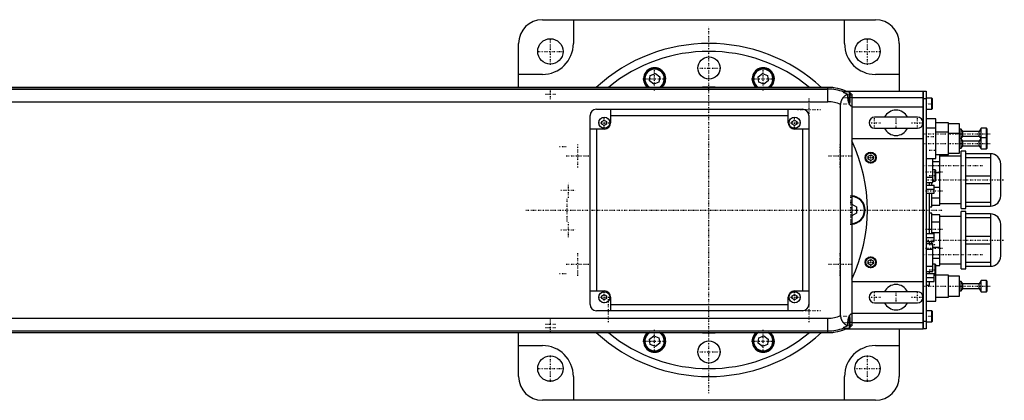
# Model space of a CAD drawing. Extents: x -1056 to 186, y -120 to 120.
# Tile 5 of 5: x -435 to 186, y -120 to 120. Entities that reach past the tile are written whole.
import ezdxf

# ---------------------------------------------------------------- set-up
doc = ezdxf.new("R2010")
doc.units = 0
doc.linetypes.add('CENTER', pattern=[1.5, 0.45, -0.5, 0.05, -0.5])
doc.layers.add('CENTER', color=7, linetype='CENTER')
doc.layers.add('VIS', color=7, linetype='CONTINUOUS')

msp = doc.modelspace()

# ---------------------------------------------------------------- linework, layer by layer
at = {"layer": 'CENTER'}
for p, q in [((0, -115.5), (0, 115.5)), ((-100, 91.6), (-100, 108.4)), ((100, 91.6), (100, 108.4)), ((-108.4, 100), (-91.6, 100)), ((91.6, 100), (108.4, 100)), ((-34.25, 75.34), (-34.25, 90.04)), ((-7.35, 89.5), (7.35, 89.5)), ((34.25, 75.34), (34.25, 90.04)), ((-41.6, 82.69), (-26.9, 82.69)), ((26.9, 82.69), (41.6, 82.69)), ((-100, 69.85), (-100, 76.15)), ((-103.15, 73), (-96.85, 73)), ((63.29, 55.94), (63.29, 70.64)), ((84.8, 71), (89.2, 71)), ((55.94, 63.29), (70.64, 63.29)), ((84.8, 67), (89.2, 67)), ((136.8, 67), (141.2, 67)), ((-66, 51.32), (-66, 58.67)), ((54, 51.32), (54, 58.67)), ((104.5, 51.32), (104.5, 58.67)), ((118, 51.15), (118, 58.85)), ((131.5, 51.32), (131.5, 58.67)), ((-69.67, 55), (-62.33, 55)), ((50.33, 55), (57.67, 55)), ((100.83, 55), (108.17, 55)), ((127.82, 55), (135.18, 55)), ((0, -47.25), (0, 47.25)), ((135.07, 48), (177.43, 48)), ((136.75, 46.45), (142.25, 46.45)), ((-94.2, 40), (-89.8, 40)), ((-82.69, 26.9), (-82.69, 41.6)), ((82.69, 26.9), (82.69, 41.6)), ((135.07, 42), (177.43, 42)), ((138.8, 37.67), (143.2, 37.67)), ((-90.04, 34.25), (-75.34, 34.25)), ((75.34, 34.25), (90.04, 34.25)), ((98.33, 33), (105.67, 33)), ((102, 29.32), (102, 36.67)), ((135.3, 28), (172.7, 28)), ((136.5, 24), (147.5, 24)), ((136.75, 19), (186.25, 19)), ((138.8, 21.75), (143.2, 21.75)), ((-93.32, 12.5), (-83.88, 12.5)), ((-88.6, 7.77), (-88.6, 17.23)), ((136.75, 13.15), (142.25, 13.15)), ((-89.5, -7.35), (-89.5, 7.35)), ((89.5, -9.45), (89.5, 9.45)), ((136.5, 12), (147.5, 12)), ((-115.5, 0), (147.5, 0)), ((-47.25, 0), (47.25, 0)), ((-88.6, -17.23), (-88.6, -7.77)), ((136.5, -12), (147.5, -12)), ((-93.32, -12.5), (-83.88, -12.5)), ((136.75, -17.4), (142.25, -17.4)), ((136.5, -24), (147.5, -24)), ((136.75, -19), (186.25, -19)), ((138.8, -21.75), (143.2, -21.75)), ((-82.69, -41.6), (-82.69, -26.9)), ((82.69, -41.6), (82.69, -26.9)), ((102, -36.67), (102, -29.32)), ((135.3, -28), (172.7, -28)), ((-90.04, -34.25), (-75.34, -34.25)), ((75.34, -34.25), (90.04, -34.25)), ((98.33, -33), (105.67, -33)), ((-94.2, -40), (-89.8, -40)), ((136.75, -42.5), (142.25, -42.5)), ((138.8, -37.67), (143.2, -37.67)), ((135.07, -48), (177.43, -48)), ((-69.67, -55), (-62.33, -55)), ((-66, -58.68), (-66, -51.33)), ((50.33, -55), (57.67, -55)), ((54, -58.68), (54, -51.33)), ((100.83, -55), (108.17, -55)), ((104.5, -58.68), (104.5, -51.33)), ((118, -58.85), (118, -51.15)), ((127.82, -55), (135.18, -55)), ((131.5, -58.68), (131.5, -51.33)), ((-63.29, -70.64), (-63.29, -55.94)), ((63.29, -70.64), (63.29, -55.94)), ((-70.64, -63.29), (-55.94, -63.29)), ((55.94, -63.29), (70.64, -63.29)), ((84.8, -67), (89.2, -67)), ((136.8, -67), (141.2, -67)), ((-103.15, -72), (-96.85, -72)), ((-103.15, -74), (-96.85, -74)), ((-100, -77.15), (-100, -68.85)), ((84.8, -71), (89.2, -71)), ((-34.25, -90.04), (-34.25, -75.34)), ((34.25, -90.04), (34.25, -75.34)), ((-41.6, -82.69), (-26.9, -82.69)), ((26.9, -82.69), (41.6, -82.69)), ((-100, -108.4), (-100, -91.6)), ((-7.35, -89.5), (7.35, -89.5)), ((100, -108.4), (100, -91.6)), ((-108.4, -100), (-91.6, -100)), ((91.6, -100), (108.4, -100))]:
    msp.add_line(p, q, dxfattribs=at)
at = {"layer": 'VIS'}
for p, q in [((-105, 120), (105, 120)), ((-85.5, 120), (-85.5, 105)), ((85.5, 105), (85.5, 120)), ((-120, 77.32), (-120, 105)), ((120, 105), (120, 75)), ((-105, 85.5), (-120, 85.5)), ((-37.45, 81.36), (-37, 84.8)), ((-34.7, 79.25), (-37.45, 81.36)), ((-37, 84.8), (-33.8, 86.12)), ((-33.8, 86.12), (-31.05, 84.01)), ((-31.05, 84.01), (-31.5, 80.58)), ((31.05, 84.01), (33.8, 86.12)), ((31.5, 80.58), (31.05, 84.01)), ((33.8, 86.12), (37, 84.8)), ((37.45, 81.36), (34.7, 79.25)), ((37, 84.8), (37.45, 81.36)), ((120, 85.5), (105, 85.5)), ((75, 77.32), (-540.79, 77.32)), ((-540.6, 77.28), (75, 77.28)), ((-536.5, 76.29), (75, 76.29)), ((-31.5, 80.58), (-34.7, 79.25)), ((34.7, 79.25), (31.5, 80.58)), ((75, 68.3), (75, 77.32)), ((85, 73.97), (85, 74.75)), ((86.23, 75), (135, 75)), ((135, -75), (135, 75)), ((135, 74.95), (135.05, 74.95)), ((135.05, 75), (137, 75)), ((135.05, 75), (135.05, -75)), ((137, 75), (137, -75)), ((-517.3, 68.3), (75, 68.3)), ((88.6, 74.5), (85, 74.5)), ((87.65, 71), (87.65, 72.74)), ((89, 74.1), (88.6, 74.5)), ((88.6, 67.5), (88.6, 74.5)), ((89, 67.9), (89, 74.1)), ((90, 71), (89, 71)), ((90, 73.02), (90, -73.02)), ((90, 71), (135, 71)), ((135, 69.95), (135.05, 69.95)), ((137, 70), (135.05, 70)), ((140.6, 70.5), (137, 70.5)), ((141, 70.1), (140.6, 70.5)), ((140.6, 63.5), (140.6, 70.5)), ((141, 63.9), (141, 70.1)), ((-71, 63.5), (59, 63.5)), ((-62, 63.5), (-62, 55)), ((50, 55), (50, 63.5)), ((83, -66.56), (83, 66.56)), ((88.31, 67.5), (88.6, 67.5)), ((88.6, 67.5), (89, 67.9)), ((90, 65), (135, 65)), ((137, 63.5), (140.6, 63.5)), ((140.6, 63.5), (141, 63.9)), ((-75, -59.5), (-75, 59.5)), ((-67.5, 55.87), (-66, 56.73)), ((-66, 56.73), (-64.5, 55.87)), ((-62, 59.5), (50, 59.5)), ((52.5, 55.87), (54, 56.73)), ((54, 56.73), (55.5, 55.87)), ((63, 59.5), (63, -59.5)), ((131.5, 58.5), (104.5, 58.5)), ((143, 57.5), (137, 57.5)), ((143, 32.5), (143, 57.5)), ((-66, 51), (-75, 51)), ((-71, 51), (-71, -51)), ((-67.5, 54.13), (-67.5, 55.87)), ((-66, 53.27), (-67.5, 54.13)), ((-64.5, 54.13), (-66, 53.27)), ((-64.5, 55.87), (-64.5, 54.13)), ((52.5, 54.13), (52.5, 55.87)), ((54, 53.27), (52.5, 54.13)), ((55.5, 54.13), (54, 53.27)), ((63, 51), (54, 51)), ((55.5, 55.87), (55.5, 54.13)), ((59, 51), (59, -51)), ((104.5, 51.5), (131.5, 51.5)), ((143, 51.5), (137, 51.5)), ((151, 55), (143, 55)), ((151, 35), (151, 55)), ((158, 54.25), (151, 54.25)), ((158, 35.75), (158, 54.25)), ((159.1, 51), (158, 51)), ((160, 49.5), (159.1, 51)), ((159.1, 39), (159.1, 51)), ((171.7, 51.5), (170.5, 49.5)), ((175, 51.5), (171.7, 51.5)), ((171.7, 38.5), (171.7, 51.5)), ((175.5, 51), (175, 51.5)), ((175, 38.5), (175, 51.5)), ((175.5, 39), (175.5, 51)), ((90, 45), (135, 45)), ((151, 49), (143, 49)), ((158, 48.25), (151, 48.25)), ((159.1, 45), (158, 45)), ((159.1, 45), (160, 46.5)), ((160, 43.5), (159.1, 45)), ((170.5, 49.5), (160, 49.5)), ((160, 46.5), (160, 49.5)), ((160, 46.5), (170.5, 46.5)), ((170.5, 43.5), (160, 43.5)), ((160, 40.5), (160, 43.5)), ((170.5, 46.5), (170.5, 49.5)), ((170.5, 46.5), (171.4, 45)), ((171.7, 45.5), (170.5, 43.5)), ((170.5, 40.5), (170.5, 43.5)), ((175, 45.5), (171.7, 45.5)), ((175.5, 45), (175, 45.5)), ((158, 39), (159.1, 39)), ((159.1, 39), (160, 40.5)), ((160, 40.5), (170.5, 40.5)), ((170.5, 40.5), (171.7, 38.5)), ((171.7, 38.5), (175, 38.5)), ((175, 38.5), (175.5, 39)), ((100.5, 33.87), (102, 34.73)), ((100.5, 32.13), (100.5, 33.87)), ((102, 31.27), (100.5, 32.13)), ((102, 34.73), (103.5, 33.87)), ((103.5, 32.13), (102, 31.27)), ((103.5, 33.87), (103.5, 32.13)), ((137, 32.5), (143, 32.5)), ((141.1, 17.26), (141.1, 32.5)), ((143, 35), (151, 35)), ((145.5, 3), (145.5, 35)), ((159, 34), (145.5, 34)), ((151, 35.75), (158, 35.75)), ((162, 37), (159, 37)), ((159, 1), (159, 37)), ((162, 1), (162, 37)), ((177.5, 35.5), (162, 35.5)), ((162, 33.2), (177.5, 33.2)), ((177.5, 35.5), (177.5, 2.5)), ((141.1, 30.49), (145.5, 30.49)), ((142.6, 25.25), (141.1, 25.25)), ((143, 24.85), (142.6, 25.25)), ((142.6, 18.25), (142.6, 25.25)), ((143, 18.65), (143, 24.85)), ((184, 9), (184, 29)), ((137, 20.66), (141.1, 20.66)), ((142.6, 18.25), (143, 18.65)), ((145.5, 23.51), (143, 23.51)), ((177.5, 21.3), (162, 21.3)), ((137, 17.26), (141.1, 17.26)), ((137, 15.65), (142, 15.65)), ((137, 13.15), (142, 13.15)), ((139, 15.67), (139, 17.27)), ((140.5, 15.65), (140.5, 17.26)), ((141.1, 18.25), (142.6, 18.25)), ((142, 10.65), (142, 15.65)), ((142, 14.49), (145.5, 14.49)), ((162, 16.7), (177.5, 16.7)), ((137, 10.65), (142, 10.65)), ((139, -14.91), (139, 10.66)), ((140.5, 2), (140.5, 10.65)), ((145.5, 7.51), (140.5, 7.51)), ((90, 3.75), (93, 2.02)), ((93, 2.02), (93, -2.02)), ((139, 2), (140.5, 2)), ((140.5, 3), (145.5, 3)), ((145.5, 4), (159, 4)), ((159, 1), (162, 1)), ((177.5, 4.8), (162, 4.8)), ((162, 2.5), (177.5, 2.5)), ((93, -2.02), (90, -3.75)), ((140.5, -2), (139, -2)), ((140.5, -14.9), (140.5, -2)), ((145.5, -3), (140.5, -3)), ((145.5, -35), (145.5, -3)), ((159, -4), (145.5, -4)), ((162, -1), (159, -1)), ((159, -37), (159, -1)), ((162, -37), (162, -1)), ((177.5, -2.5), (162, -2.5)), ((162, -4.8), (177.5, -4.8)), ((177.5, -2.5), (177.5, -35.5)), ((140.5, -7.51), (145.5, -7.51)), ((184, -29), (184, -9)), ((137, -14.9), (142, -14.9)), ((137, -17.4), (142, -17.4)), ((145.5, -14.49), (140.5, -14.49)), ((142, -19.9), (142, -14.9)), ((177.5, -16.7), (162, -16.7)), ((137, -19.9), (142, -19.9)), ((141.1, -21.26), (137, -21.26)), ((137, -24.66), (141.1, -24.66)), ((139, -21.28), (139, -19.9)), ((140.5, -21.26), (140.5, -19.9)), ((141.1, -38.74), (141.1, -21.26)), ((141.1, -23.51), (145.5, -23.51)), ((162, -21.3), (177.5, -21.3)), ((145.5, -30.49), (141.1, -30.49)), ((100.5, -32.13), (102, -31.27)), ((100.5, -33.87), (100.5, -32.13)), ((102, -34.73), (100.5, -33.87)), ((102, -31.27), (103.5, -32.13)), ((103.5, -33.87), (102, -34.73)), ((103.5, -32.13), (103.5, -33.87)), ((137, -35.34), (141.1, -35.34)), ((142.6, -34.17), (141.1, -34.17)), ((143, -34.57), (142.6, -34.17)), ((142.6, -41.17), (142.6, -34.17)), ((143, -57.5), (143, -34.57)), ((143, -35), (145.5, -35)), ((145.5, -34), (159, -34)), ((159, -37), (162, -37)), ((177.5, -33.2), (162, -33.2)), ((162, -35.5), (177.5, -35.5)), ((137, -38.74), (141.1, -38.74)), ((137, -40), (142, -40)), ((137, -42.5), (142, -42.5)), ((139, -40.03), (139, -38.78)), ((142, -45), (142, -40)), ((142, -41.17), (142.6, -41.17)), ((142.6, -41.17), (143, -40.77)), ((151, -41), (143, -41)), ((151, -55), (151, -41)), ((158, -41.75), (151, -41.75)), ((158, -54.25), (158, -41.75)), ((90, -45), (135, -45)), ((137, -45), (142, -45)), ((137, -47.5), (139, -47.5)), ((139, -47.5), (139, -45.04)), ((159.1, -45), (158, -45)), ((160, -46.5), (159.1, -45)), ((159.1, -51), (159.1, -45)), ((159.1, -51), (160, -49.5)), ((170.5, -46.5), (160, -46.5)), ((160, -49.5), (160, -46.5)), ((160, -49.5), (170.5, -49.5)), ((171.7, -44.5), (170.5, -46.5)), ((170.5, -49.5), (170.5, -46.5)), ((170.5, -49.5), (171.7, -51.5)), ((175, -44.5), (171.7, -44.5)), ((171.7, -51.5), (171.7, -44.5)), ((175.5, -45), (175, -44.5)), ((175, -51.5), (175, -44.5)), ((175.5, -51), (175.5, -45)), ((-75, -51), (-66, -51)), ((-67.5, -54.13), (-66, -53.27)), ((-67.5, -55.87), (-67.5, -54.13)), ((-66, -56.73), (-67.5, -55.87)), ((-66, -53.27), (-64.5, -54.13)), ((-64.5, -55.87), (-66, -56.73)), ((-64.5, -54.13), (-64.5, -55.87)), ((-62, -55), (-62, -63.5)), ((50, -63.5), (50, -55)), ((52.5, -54.13), (54, -53.27)), ((52.5, -55.87), (52.5, -54.13)), ((54, -56.73), (52.5, -55.87)), ((54, -51), (63, -51)), ((54, -53.27), (55.5, -54.13)), ((55.5, -55.87), (54, -56.73)), ((55.5, -54.13), (55.5, -55.87)), ((131.5, -51.5), (104.5, -51.5)), ((143, -55), (151, -55)), ((151, -54.25), (158, -54.25)), ((158, -51), (159.1, -51)), ((171.7, -51.5), (175, -51.5)), ((175, -51.5), (175.5, -51)), ((-62, -59.5), (50, -59.5)), ((104.5, -58.5), (131.5, -58.5)), ((137, -57.5), (143, -57.5)), ((59, -63.5), (-71, -63.5)), ((88.6, -67.5), (88.31, -67.5)), ((89, -67.9), (88.6, -67.5)), ((88.6, -74.5), (88.6, -67.5)), ((89, -74.1), (89, -67.9)), ((90, -65), (135, -65)), ((140.6, -63.5), (137, -63.5)), ((141, -63.9), (140.6, -63.5)), ((140.6, -70.5), (140.6, -63.5)), ((141, -70.1), (141, -63.9)), ((-517.3, -68.3), (75, -68.3)), ((75, -77.32), (75, -68.3)), ((85, -74.75), (85, -73.97)), ((85, -74.5), (88.6, -74.5)), ((87.65, -72.74), (87.65, -71)), ((88.6, -74.5), (89, -74.1)), ((90, -71), (89, -71)), ((90, -71), (135, -71)), ((135, -69.95), (135.05, -69.95)), ((135.05, -70), (137, -70)), ((137, -70.5), (140.6, -70.5)), ((140.6, -70.5), (141, -70.1)), ((-540.79, -77.32), (75, -77.32)), ((-540.6, -77.28), (75, -77.28)), ((-536.5, -76.29), (75, -76.29)), ((-120, -105), (-120, -77.32)), ((-37.45, -81.36), (-34.7, -79.25)), ((-34.7, -79.25), (-31.5, -80.58)), ((-31.5, -80.58), (-31.05, -84.01)), ((31.05, -84.01), (31.5, -80.58)), ((31.5, -80.58), (34.7, -79.25)), ((34.7, -79.25), (37.45, -81.36)), ((86.23, -75), (135, -75)), ((120, -75), (120, -105)), ((135, -74.95), (135.05, -74.95)), ((137, -75), (135.05, -75)), ((-120, -85.5), (-105, -85.5)), ((-37, -84.8), (-37.45, -81.36)), ((-33.8, -86.12), (-37, -84.8)), ((-31.05, -84.01), (-33.8, -86.12)), ((33.8, -86.12), (31.05, -84.01)), ((37, -84.8), (33.8, -86.12)), ((37.45, -81.36), (37, -84.8)), ((105, -85.5), (120, -85.5)), ((-85.5, -105), (-85.5, -120)), ((85.5, -120), (85.5, -105)), ((105, -120), (-105, -120))]:
    msp.add_line(p, q, dxfattribs=at)
for points in [[(87.65, 72.74, 0), (87.62, 72.74, 0), (87.57, 72.73, 0), (87.52, 72.72, 0), (87.49, 72.72, 0), (87.46, 72.71, 0), (87.41, 72.7, 0), (87.35, 72.69, 0), (87.3, 72.68, 0), (87.24, 72.66, 0), (87.19, 72.65, 0), (87.16, 72.64, 0), (87.13, 72.63, 0), (87.07, 72.61, 0), (87.02, 72.6, 0), (86.96, 72.58, 0), (86.9, 72.56, 0), (86.85, 72.54, 0), (86.82, 72.52, 0), (86.79, 72.51, 0), (86.73, 72.49, 0), (86.67, 72.46, 0), (86.64, 72.45, 0), (86.62, 72.44, 0), (86.56, 72.41, 0), (86.5, 72.39, 0), (86.47, 72.37, 0), (86.44, 72.36, 0), (86.38, 72.33, 0), (86.33, 72.3, 0), (86.27, 72.27, 0), (86.21, 72.23, 0), (86.15, 72.2, 0), (86.12, 72.18, 0), (86.1, 72.17, 0), (86.04, 72.13, 0), (85.98, 72.1, 0), (85.92, 72.06, 0), (85.87, 72.02, 0), (85.81, 71.98, 0), (85.78, 71.96, 0), (85.75, 71.94, 0), (85.69, 71.9, 0), (85.64, 71.86, 0), (85.58, 71.82, 0), (85.52, 71.78, 0), (85.47, 71.73, 0), (85.44, 71.71, 0), (85.41, 71.69, 0), (85.36, 71.64, 0), (85.3, 71.6, 0), (85.25, 71.55, 0), (85.19, 71.5, 0), (85.14, 71.45, 0), (85.11, 71.43, 0), (85.08, 71.4, 0), (85.03, 71.35, 0), (84.97, 71.3, 0), (84.92, 71.25, 0), (84.87, 71.19, 0), (84.81, 71.14, 0), (84.79, 71.11, 0), (84.76, 71.08, 0), (84.71, 71.03, 0), (84.66, 70.97, 0), (84.63, 70.94, 0), (84.6, 70.91, 0), (84.55, 70.85, 0), (84.5, 70.79, 0), (84.48, 70.76, 0), (84.45, 70.73, 0), (84.4, 70.67, 0), (84.35, 70.6, 0), (84.3, 70.54, 0), (84.25, 70.47, 0), (84.2, 70.41, 0), (84.18, 70.37, 0), (84.16, 70.34, 0), (84.11, 70.27, 0), (84.06, 70.2, 0), (84.02, 70.13, 0), (83.97, 70.06, 0), (83.93, 69.99, 0), (83.9, 69.95, 0), (83.88, 69.91, 0), (83.84, 69.84, 0), (83.8, 69.76, 0), (83.75, 69.69, 0), (83.71, 69.61, 0), (83.67, 69.53, 0), (83.66, 69.5, 0), (83.64, 69.46, 0), (83.6, 69.38, 0), (83.56, 69.3, 0), (83.53, 69.22, 0), (83.49, 69.13, 0), (83.46, 69.05, 0), (83.44, 69.01, 0), (83.43, 68.97, 0), (83.39, 68.89, 0), (83.36, 68.8, 0), (83.34, 68.72, 0), (83.31, 68.63, 0), (83.28, 68.54, 0), (83.27, 68.5, 0), (83.25, 68.46, 0), (83.23, 68.37, 0), (83.21, 68.28, 0), (83.2, 68.23, 0), (83.18, 68.19, 0), (83.16, 68.1, 0), (83.14, 68.01, 0), (83.13, 67.96, 0), (83.13, 67.91, 0), (83.11, 67.82, 0), (83.09, 67.73, 0), (83.08, 67.64, 0), (83.06, 67.55, 0), (83.05, 67.45, 0), (83.05, 67.41, 0), (83.04, 67.36, 0), (83.03, 67.27, 0), (83.02, 67.17, 0), (83.02, 67.08, 0), (83.01, 66.99, 0), (83.01, 66.89, 0), (83.01, 66.85, 0), (83, 66.8, 0), (83, 66.7, 0), (83, 66.61, 0), (83, 66.56, 0)], [(89.8, 65.5, 0), (89.79, 65.5, 0), (89.77, 65.5, 0), (89.75, 65.5, 0), (89.74, 65.5, 0), (89.73, 65.51, 0), (89.71, 65.51, 0), (89.7, 65.52, 0), (89.68, 65.52, 0), (89.66, 65.53, 0), (89.63, 65.54, 0), (89.62, 65.55, 0), (89.61, 65.55, 0), (89.59, 65.56, 0), (89.57, 65.57, 0), (89.55, 65.59, 0), (89.53, 65.6, 0), (89.5, 65.62, 0), (89.49, 65.63, 0), (89.48, 65.64, 0), (89.46, 65.65, 0), (89.43, 65.67, 0), (89.42, 65.68, 0), (89.41, 65.69, 0), (89.39, 65.72, 0), (89.36, 65.74, 0), (89.35, 65.75, 0), (89.34, 65.76, 0), (89.31, 65.79, 0), (89.29, 65.81, 0), (89.26, 65.84, 0), (89.24, 65.87, 0), (89.21, 65.9, 0), (89.2, 65.92, 0), (89.18, 65.93, 0), (89.16, 65.96, 0), (89.13, 66, 0), (89.11, 66.03, 0), (89.08, 66.06, 0), (89.05, 66.1, 0), (89.04, 66.12, 0), (89.03, 66.14, 0), (89, 66.17, 0), (88.97, 66.21, 0), (88.95, 66.25, 0), (88.92, 66.29, 0), (88.89, 66.34, 0), (88.88, 66.36, 0), (88.87, 66.38, 0), (88.84, 66.42, 0), (88.81, 66.47, 0), (88.79, 66.51, 0), (88.76, 66.56, 0), (88.73, 66.6, 0), (88.72, 66.63, 0), (88.71, 66.65, 0), (88.68, 66.7, 0), (88.66, 66.75, 0), (88.63, 66.8, 0), (88.6, 66.85, 0), (88.58, 66.9, 0), (88.57, 66.93, 0), (88.55, 66.95, 0), (88.53, 67, 0), (88.5, 67.06, 0), (88.49, 67.08, 0), (88.48, 67.11, 0), (88.45, 67.16, 0), (88.43, 67.22, 0), (88.42, 67.25, 0), (88.41, 67.28, 0), (88.38, 67.33, 0), (88.36, 67.39, 0), (88.33, 67.45, 0), (88.31, 67.51, 0), (88.28, 67.57, 0), (88.27, 67.6, 0), (88.26, 67.63, 0), (88.24, 67.69, 0), (88.21, 67.76, 0), (88.19, 67.82, 0), (88.17, 67.89, 0), (88.15, 67.95, 0), (88.13, 67.99, 0), (88.12, 68.02, 0), (88.1, 68.09, 0), (88.08, 68.16, 0), (88.06, 68.23, 0), (88.04, 68.3, 0), (88.02, 68.37, 0), (88.01, 68.41, 0), (88, 68.44, 0), (87.98, 68.52, 0), (87.96, 68.59, 0), (87.94, 68.66, 0), (87.92, 68.74, 0), (87.9, 68.81, 0), (87.89, 68.85, 0), (87.88, 68.89, 0), (87.87, 68.96, 0), (87.85, 69.04, 0), (87.84, 69.12, 0), (87.82, 69.2, 0), (87.81, 69.27, 0), (87.8, 69.31, 0), (87.79, 69.35, 0), (87.78, 69.43, 0), (87.77, 69.51, 0), (87.76, 69.55, 0), (87.75, 69.59, 0), (87.74, 69.67, 0), (87.73, 69.75, 0), (87.73, 69.79, 0), (87.72, 69.83, 0), (87.71, 69.91, 0), (87.7, 69.99, 0), (87.69, 70.07, 0), (87.69, 70.15, 0), (87.68, 70.24, 0), (87.68, 70.28, 0), (87.67, 70.32, 0), (87.67, 70.4, 0), (87.66, 70.48, 0), (87.66, 70.56, 0), (87.66, 70.64, 0), (87.65, 70.72, 0), (87.65, 70.76, 0), (87.65, 70.8, 0), (87.65, 70.88, 0), (87.65, 70.96, 0), (87.65, 71, 0)], [(90, 65.59, 0), (89.97, 65.56, 0), (89.9, 65.52, 0), (89.84, 65.5, 0), (89.8, 65.5, 0)], [(83, -66.56, 0), (83, -66.61, 0), (83, -66.7, 0), (83, -66.8, 0), (83.01, -66.84, 0), (83.01, -66.89, 0), (83.01, -66.98, 0), (83.02, -67.08, 0), (83.02, -67.17, 0), (83.03, -67.26, 0), (83.04, -67.35, 0), (83.05, -67.4, 0), (83.05, -67.45, 0), (83.06, -67.54, 0), (83.08, -67.63, 0), (83.09, -67.72, 0), (83.11, -67.82, 0), (83.12, -67.91, 0), (83.13, -67.95, 0), (83.14, -68, 0), (83.16, -68.09, 0), (83.18, -68.18, 0), (83.19, -68.23, 0), (83.2, -68.27, 0), (83.23, -68.36, 0), (83.25, -68.45, 0), (83.27, -68.49, 0), (83.28, -68.53, 0), (83.3, -68.62, 0), (83.33, -68.71, 0), (83.36, -68.79, 0), (83.39, -68.88, 0), (83.42, -68.96, 0), (83.44, -69, 0), (83.46, -69.04, 0), (83.49, -69.13, 0), (83.52, -69.21, 0), (83.56, -69.29, 0), (83.6, -69.37, 0), (83.63, -69.45, 0), (83.65, -69.49, 0), (83.67, -69.53, 0), (83.71, -69.6, 0), (83.75, -69.68, 0), (83.79, -69.76, 0), (83.83, -69.83, 0), (83.88, -69.91, 0), (83.9, -69.94, 0), (83.92, -69.98, 0), (83.96, -70.05, 0), (84.01, -70.12, 0), (84.06, -70.19, 0), (84.1, -70.26, 0), (84.15, -70.33, 0), (84.17, -70.37, 0), (84.2, -70.4, 0), (84.25, -70.47, 0), (84.29, -70.53, 0), (84.34, -70.6, 0), (84.39, -70.66, 0), (84.44, -70.72, 0), (84.47, -70.75, 0), (84.49, -70.78, 0), (84.54, -70.84, 0), (84.6, -70.9, 0), (84.62, -70.93, 0), (84.65, -70.96, 0), (84.7, -71.02, 0), (84.75, -71.08, 0), (84.78, -71.1, 0), (84.81, -71.13, 0), (84.86, -71.19, 0), (84.91, -71.24, 0), (84.97, -71.29, 0), (85.02, -71.34, 0), (85.07, -71.4, 0), (85.1, -71.42, 0), (85.13, -71.45, 0), (85.18, -71.5, 0), (85.24, -71.54, 0), (85.29, -71.59, 0), (85.35, -71.64, 0), (85.41, -71.68, 0), (85.43, -71.71, 0), (85.46, -71.73, 0), (85.52, -71.77, 0), (85.58, -71.82, 0), (85.63, -71.86, 0), (85.69, -71.9, 0), (85.75, -71.94, 0), (85.78, -71.96, 0), (85.81, -71.98, 0), (85.86, -72.02, 0), (85.92, -72.06, 0), (85.98, -72.1, 0), (86.04, -72.13, 0), (86.1, -72.17, 0), (86.13, -72.18, 0), (86.15, -72.2, 0), (86.21, -72.24, 0), (86.27, -72.27, 0), (86.33, -72.3, 0), (86.39, -72.33, 0), (86.45, -72.36, 0), (86.48, -72.37, 0), (86.51, -72.39, 0), (86.56, -72.42, 0), (86.62, -72.44, 0), (86.65, -72.46, 0), (86.68, -72.47, 0), (86.74, -72.49, 0), (86.8, -72.52, 0), (86.83, -72.53, 0), (86.85, -72.54, 0), (86.91, -72.56, 0), (86.97, -72.58, 0), (87.02, -72.6, 0), (87.08, -72.62, 0), (87.14, -72.63, 0), (87.16, -72.64, 0), (87.19, -72.65, 0), (87.25, -72.66, 0), (87.3, -72.68, 0), (87.49, -72.72, 0), (87.65, -72.74, 0)], [(87.65, -71, 0), (87.65, -70.96, 0), (87.65, -70.88, 0), (87.65, -70.8, 0), (87.65, -70.76, 0), (87.65, -70.72, 0), (87.66, -70.64, 0), (87.66, -70.56, 0), (87.66, -70.48, 0), (87.67, -70.4, 0), (87.67, -70.32, 0), (87.68, -70.28, 0), (87.68, -70.24, 0), (87.69, -70.15, 0), (87.69, -70.07, 0), (87.7, -69.99, 0), (87.71, -69.91, 0), (87.72, -69.83, 0), (87.73, -69.79, 0), (87.73, -69.75, 0), (87.74, -69.67, 0), (87.75, -69.59, 0), (87.76, -69.55, 0), (87.77, -69.51, 0), (87.78, -69.43, 0), (87.79, -69.35, 0), (87.8, -69.31, 0), (87.81, -69.27, 0), (87.82, -69.2, 0), (87.84, -69.12, 0), (87.85, -69.04, 0), (87.87, -68.96, 0), (87.88, -68.89, 0), (87.89, -68.85, 0), (87.9, -68.81, 0), (87.92, -68.74, 0), (87.94, -68.66, 0), (87.96, -68.59, 0), (87.98, -68.52, 0), (88, -68.44, 0), (88.01, -68.41, 0), (88.02, -68.37, 0), (88.04, -68.3, 0), (88.06, -68.23, 0), (88.08, -68.16, 0), (88.1, -68.09, 0), (88.12, -68.02, 0), (88.13, -67.99, 0), (88.15, -67.95, 0), (88.17, -67.89, 0), (88.19, -67.82, 0), (88.21, -67.76, 0), (88.24, -67.69, 0), (88.26, -67.63, 0), (88.27, -67.6, 0), (88.28, -67.57, 0), (88.31, -67.51, 0), (88.33, -67.45, 0), (88.36, -67.39, 0), (88.38, -67.33, 0), (88.41, -67.28, 0), (88.42, -67.25, 0), (88.43, -67.22, 0), (88.45, -67.16, 0), (88.48, -67.11, 0), (88.49, -67.08, 0), (88.5, -67.06, 0), (88.53, -67, 0), (88.55, -66.95, 0), (88.57, -66.93, 0), (88.58, -66.9, 0), (88.6, -66.85, 0), (88.63, -66.8, 0), (88.66, -66.75, 0), (88.68, -66.7, 0), (88.71, -66.65, 0), (88.72, -66.63, 0), (88.73, -66.6, 0), (88.76, -66.56, 0), (88.79, -66.51, 0), (88.81, -66.47, 0), (88.84, -66.42, 0), (88.87, -66.38, 0), (88.88, -66.36, 0), (88.89, -66.34, 0), (88.92, -66.29, 0), (88.95, -66.25, 0), (88.97, -66.21, 0), (89, -66.17, 0), (89.03, -66.14, 0), (89.04, -66.12, 0), (89.05, -66.1, 0), (89.08, -66.06, 0), (89.11, -66.03, 0), (89.13, -66, 0), (89.16, -65.96, 0), (89.18, -65.93, 0), (89.2, -65.92, 0), (89.21, -65.9, 0), (89.24, -65.87, 0), (89.26, -65.84, 0), (89.29, -65.81, 0), (89.31, -65.79, 0), (89.34, -65.76, 0), (89.35, -65.75, 0), (89.36, -65.74, 0), (89.39, -65.72, 0), (89.41, -65.69, 0), (89.42, -65.68, 0), (89.43, -65.67, 0), (89.46, -65.65, 0), (89.48, -65.64, 0), (89.49, -65.63, 0), (89.5, -65.62, 0), (89.53, -65.6, 0), (89.55, -65.59, 0), (89.57, -65.57, 0), (89.59, -65.56, 0), (89.61, -65.55, 0), (89.62, -65.55, 0), (89.63, -65.54, 0), (89.66, -65.53, 0), (89.68, -65.52, 0), (89.7, -65.52, 0), (89.71, -65.51, 0), (89.73, -65.51, 0), (89.74, -65.5, 0), (89.75, -65.5, 0), (89.77, -65.5, 0), (89.79, -65.5, 0), (89.8, -65.5, 0)], [(89.8, -65.5, 0), (89.84, -65.5, 0), (89.9, -65.52, 0), (89.97, -65.56, 0), (90, -65.59, 0)]]:
    msp.add_polyline3d(points, dxfattribs=at)
for centre, radius in [((-100, 100), 8), ((100, 100), 8), ((0, 89.5), 7), ((-66, 55), 3.5), ((54, 55), 3.5), ((102, 33), 3.5), ((102, 33), 3.1), ((102, -33), 3.5), ((102, -33), 3.1), ((-66, -55), 3.5), ((54, -55), 3.5), ((0, -89.5), 7), ((-100, -100), 8), ((100, -100), 8)]:
    msp.add_circle(centre, radius, dxfattribs=at)
for centre, radius, start, end in [((-105, 105), 15, 90, 180), ((105, 105), 15, 0, 90), ((-105, 105), 19.5, 270, 0), ((0, 0), 105, 47.42403, 132.57597), ((0, 0), 100, 50.64212, 129.35788), ((105, 105), 19.5, 180, 270), ((-34.25, 82.69), 7, 309.93747, 230.06253), ((-34.25, 82.69), 6.5, 304.33785, 235.66215), ((-34.25, 82.69), 6.1, 298.37309, 241.62691), ((34.25, 82.69), 7, 309.93747, 230.06253), ((34.25, 82.69), 6.5, 304.33785, 235.66215), ((34.25, 82.69), 6.1, 298.37309, 241.62691), ((0, 0), 77.5, 86.09423, 93.90577), ((75, 49), 28.32, 64.21382, 90), ((75, 49), 28.28, 64.38971, 90), ((75, 49), 27.29, 68.50776, 90), ((75, 49), 27.62, 67.38983, 68.77591), ((75, 49), 19.3, 65.51168, 90), ((75, 49), 26.9, 61.95036, 68.17603), ((75, 49), 28.32, 58.01745, 60.37308), ((75, 49), 28.28, 57.96454, 60.3249), ((75, 49), 27.62, 57.11022, 59.54755), ((-71, 59.5), 4, 90, 180), ((59, 59.5), 4, 0, 90), ((118, 55), 8, 25.94448, 154.05552), ((104.5, 55), 3.5, 90, 270), ((131.5, 55), 3.5, 270, 90), ((-66, 55), 4, 270, 0), ((54, 55), 4, 180, 270), ((118, 55), 8, 205.94448, 334.05552), ((0, 0), 100, 334.15807, 25.84193), ((177.5, 29), 6.5, 0, 90), ((89.5, 0), 9, 273.18474, 86.81526), ((89.5, 0), 8.6, 273.33303, 86.66697), ((177.5, 9), 6.5, 270, 0), ((177.5, -9), 6.5, 0, 90), ((177.5, -29), 6.5, 270, 0), ((118, -55), 8, 25.94448, 154.05552), ((-66, -55), 4, 0, 90), ((54, -55), 4, 90, 180), ((104.5, -55), 3.5, 90, 270), ((131.5, -55), 3.5, 270, 90), ((-71, -59.5), 4, 180, 270), ((59, -59.5), 4, 270, 0), ((118, -55), 8, 205.94448, 334.05552), ((75, -49), 19.3, 270, 294.48832), ((75, -49), 27.29, 270, 291.49224), ((75, -49), 28.32, 270, 295.78618), ((75, -49), 28.28, 270, 295.61029), ((75, -49), 26.9, 291.82397, 298.04964), ((75, -49), 27.62, 291.22409, 292.61017), ((75, -49), 27.62, 300.45245, 302.88978), ((75, -49), 28.28, 299.6751, 302.03546), ((75, -49), 28.32, 299.62692, 301.98255), ((0, 0), 105, 227.42403, 312.57597), ((0, 0), 100, 230.64212, 309.35788), ((-34.25, -82.69), 7, 129.93747, 50.06253), ((-34.25, -82.69), 6.5, 124.33785, 55.66215), ((-34.25, -82.69), 6.1, 118.37309, 61.62691), ((0, 0), 77.5, 266.09423, 273.90577), ((34.25, -82.69), 7, 129.93747, 50.06253), ((34.25, -82.69), 6.5, 124.33785, 55.66215), ((34.25, -82.69), 6.1, 118.37309, 61.62691), ((-105, -105), 19.5, 0, 90), ((105, -105), 19.5, 90, 180), ((-105, -105), 15, 180, 270), ((105, -105), 15, 270, 0)]:
    msp.add_arc(centre, radius, start, end, dxfattribs=at)

doc.saveas('drawing.dxf')
